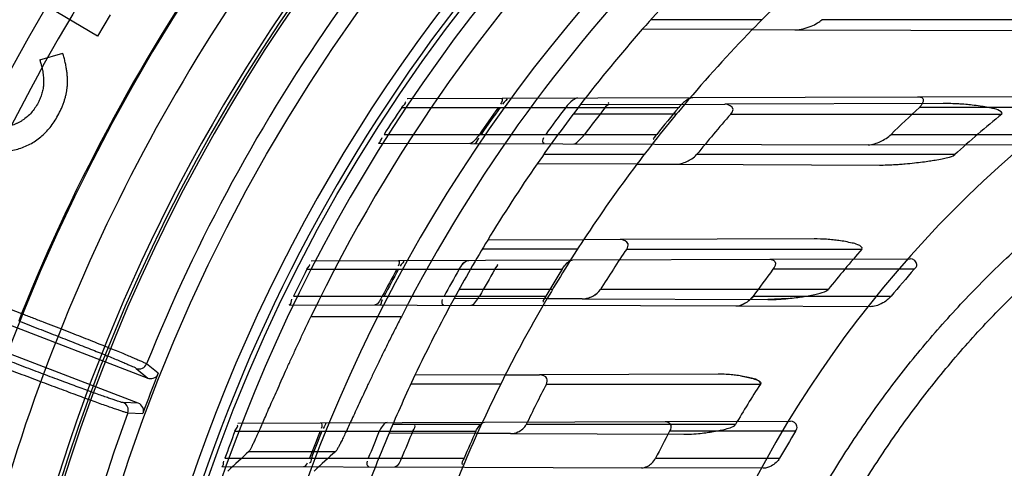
# Model space of a CAD drawing. Header units: millimetres. Extents: x 0 to 297, y 0 to 210.
# Tile 32 of 256: x 144.408 to 144.663, y 91.211 to 91.328. Entities that reach past the tile are written whole.
import ezdxf

# ---------------------------------------------------------------- set-up
doc = ezdxf.new("R2010")
doc.units = ezdxf.units.MM
doc.header["$LTSCALE"] = 16.335
doc.layers.get('0').update_dxf_attribs({"linetype": 'CONTINUOUS'})
for name, color, linetype in [('01_GLOBAL', 7, 'CONTINUOUS'), ('INTFCLR_144815', 7, 'CONTINUOUS'), ('INTFCLR_72935', 7, 'CONTINUOUS')]:
    doc.layers.add(name, color=color, linetype=linetype)

msp = doc.modelspace()

# ---------------------------------------------------------------- linework, layer by layer
at = {"color": 7, "linetype": 'Continuous'}
msp.add_circle((145.8748034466, 92.1344639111), 2.66, dxfattribs=at)
at = {"color": 9, "linetype": 'Continuous'}
msp.add_arc((145.8748034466, 92.1344639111), 2.6259090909, 182.9674534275, 267.0325465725, dxfattribs=at)
at = {"layer": '01_GLOBAL', "color": 7, "linetype": 'Continuous'}
msp.add_circle((145.8748034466, 92.1344639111), 2.695, dxfattribs=at)
at = {"layer": 'INTFCLR_144815', "color": 6, "linetype": 'Continuous'}
for p, q in [((144.4282304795, 91.3232432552), (144.4050371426, 91.33707377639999)), ((144.4315228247, 91.3287594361), (144.4282304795, 91.3232432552)), ((144.413313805, 91.31709497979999), (144.4192707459, 91.31882462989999)), ((144.3519106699, 91.26890385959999), (144.4413618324, 91.2345667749)), ((144.4388532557, 91.2280317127), (144.3493926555, 91.2623724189)), ((144.443723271, 91.2351756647), (144.4440008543, 91.2358018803)), ((144.4402007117, 91.2259991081), (144.4399879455, 91.2253480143))]:
    msp.add_line(p, q, dxfattribs=at)
at = {"layer": 'INTFCLR_144815', "color": 9, "linetype": 'Continuous'}
for p, q in [((144.3875159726, 91.2594099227), (144.4085945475, 91.2513186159)), ((144.4085945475, 91.2513186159), (144.4078420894, 91.2493583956)), ((144.507040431, 91.25048196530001), (144.4835950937, 91.25048196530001)), ((144.4383155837, 91.23707778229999), (144.4413618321, 91.2345667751)), ((144.4440008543, 91.2358018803), (144.4410142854, 91.2382569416)), ((144.4388532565, 91.22803171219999), (144.434909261, 91.2282040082)), ((144.4361257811, 91.225521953), (144.4399879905, 91.22534801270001)), ((144.4675250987, 91.2155299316), (144.490015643, 91.2155299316))]:
    msp.add_line(p, q, dxfattribs=at)
at = {"layer": 'INTFCLR_144815', "color": 6, "linetype": 'Continuous'}
for radius in [0.4466793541, 0.4256665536]:
    msp.add_circle((144.8596077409, 91.07026820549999), radius, dxfattribs=at)
for centre, radius, start, end in [((144.8596077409, 91.07026820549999), 0.6157754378, 313.9937911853, 154.5150993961), ((144.8596077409, 91.07026820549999), 0.5947754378, 312.9543589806, 154.5144414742), ((144.8596077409, 91.07026820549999), 0.5903864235, 71.6563998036, 156.0440844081), ((144.8596077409, 91.07026820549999), 0.5808960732, 70.9981667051, 162.0018332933), ((144.8596077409, 91.07026820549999), 0.5751005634, 108.7136429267, 257.7559644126), ((144.8596077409, 91.07026820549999), 0.4627266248, 45.0000000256, 314.9999999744), ((144.8596077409, 91.07026820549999), 0.4618985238, 44.999999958, 315.000000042), ((144.8596077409, 91.07026820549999), 0.461229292, 44.99999997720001, 315.0000000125), ((144.8596077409, 91.07026820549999), 0.4169682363, 115.6072723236, 154.3927276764), ((144.8596077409, 91.07026820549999), 0.3959554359, 117.0737153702, 152.9262846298), ((144.8596077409, 91.07026820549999), 0.427, 126.3221328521, 169.3673701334), ((144.8599207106, 91.0696204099), 0.54782, 144.5520789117, 158.3604875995), ((144.4390649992, 91.2390401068), 0.002100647, 249.0980467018, 338.1112070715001), ((144.8596077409, 91.07026820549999), 0.4473594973, 158.2829108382, 159.7170891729), ((144.4341531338, 91.2262442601), 0.002100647, 339.8892237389, 68.90195353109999)]:
    msp.add_arc(centre, radius, start, end, dxfattribs=at)
at = {"layer": 'INTFCLR_144815', "color": 9, "linetype": 'Continuous'}
for centre, radius, start, end in [((144.8596077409, 91.07026820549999), 0.6114469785, 71.617857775, 156.0236179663), ((144.8596077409, 91.07026820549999), 0.6044472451, 71.6178577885, 156.0236179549), ((144.8596077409, 91.07026820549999), 0.5785048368, 70.768222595, 162.2317774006), ((144.8596077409, 91.07026820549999), 0.5712784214, 125.9035433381, 247.5002459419), ((144.8596076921, 91.0702682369), 0.5153551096, 125.9035433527, 247.5002459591), ((144.859607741, 91.07026820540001), 0.5715914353, 137.7076787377, 162.2317774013), ((144.8596077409, 91.07026820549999), 0.4856448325, 128.484146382, 209.9999999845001), ((144.8596077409, 91.07026820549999), 0.4297215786, 128.4841463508, 246.0405071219), ((144.8596077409, 91.07026820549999), 0.4750435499, 138.4596802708, 165.5403197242), ((144.8599207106, 91.06962041), 0.544055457, 144.6884762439, 158.2234804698), ((144.8599207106, 91.0696204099), 0.5091034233, 144.7941622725, 158.1121101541), ((144.8596077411, 91.07026820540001), 0.4859960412, 144.8720266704, 158.1279733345), ((144.8596077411, 91.07026820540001), 0.4510440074, 144.86643825, 158.1335617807), ((144.859607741, 91.07026820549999), 0.485996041, 159.8720266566, 203.1279733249), ((144.8596077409, 91.07026820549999), 0.4510440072, 159.8664381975, 203.1335617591)]:
    msp.add_arc(centre, radius, start, end, dxfattribs=at)
at = {"layer": 'INTFCLR_144815', "color": 6, "linetype": 'Continuous'}
for centre, major_axis, ratio, start_param, end_param in [((144.8596077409, 90.45318146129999), (0, 0.9261006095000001), 0.7456587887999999, 0.6038052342, 0.6133947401), ((144.8596077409, 90.4783635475), (0, 0.8883082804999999), 0.7456587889, 0.5919499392, 0.6021168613)]:
    msp.add_ellipse(centre, major_axis=major_axis, ratio=ratio, start_param=start_param, end_param=end_param, dxfattribs=at)
for points, knots in [([(144.4182289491, 91.30307079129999), (144.4183853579, 91.3033788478), (144.4186938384, 91.3039864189), (144.4191026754, 91.3049110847), (144.4194528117, 91.30583149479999), (144.4197657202, 91.3067426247), (144.4200181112, 91.3076504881), (144.4202203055, 91.3085530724), (144.420365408, 91.30944991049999), (144.4204693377, 91.31034766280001), (144.4205173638, 91.3112666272), (144.4205003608, 91.31222099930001), (144.4204326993, 91.3132194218), (144.4203117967, 91.31425781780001), (144.4201369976, 91.3153409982), (144.4199010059, 91.31646515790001), (144.419615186, 91.3176350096), (144.4193871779, 91.31842249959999), (144.419270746, 91.31882462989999)], [0, 0, 0, 0, 0.0637019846, 0.1256376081, 0.1863199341, 0.2452540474, 0.3032195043, 0.3599880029, 0.4157305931, 0.4706724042, 0.5265734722, 0.5852798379, 0.6465810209, 0.7110429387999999, 0.7779886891, 0.8488342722, 0.9228075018, 1, 1, 1, 1]), ([(144.4133138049, 91.31709498), (144.4134016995, 91.3167947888), (144.4135730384, 91.31620960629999), (144.4138057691, 91.31534786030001), (144.4139812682, 91.3145171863), (144.4141347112, 91.31372594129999), (144.4142296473, 91.31296927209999), (144.4143042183, 91.3122525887), (144.4143194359, 91.31156995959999), (144.4143079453, 91.3107094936), (144.4141725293, 91.3096578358), (144.4138966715, 91.308411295), (144.4134644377, 91.3071712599), (144.4130771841, 91.3063750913), (144.4128797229, 91.30596912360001)], [0, 0, 0, 0, 0.08180034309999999, 0.1594588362, 0.2333335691, 0.3037802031, 0.3701372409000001, 0.4326959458, 0.4920982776, 0.5485763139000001, 0.6576061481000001, 0.7686073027, 0.8820124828, 1, 1, 1, 1]), ([(144.4128797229, 91.30596912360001), (144.4126193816, 91.3055099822), (144.4121068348, 91.3046060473), (144.4111534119, 91.3033911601), (144.410076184, 91.3023226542), (144.4090710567, 91.30156675), (144.4082218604, 91.30104337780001), (144.4075681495, 91.3006997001), (144.406901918, 91.30040458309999), (144.4062194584, 91.3001665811), (144.4055264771, 91.2999693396), (144.4048208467, 91.29982497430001), (144.4041007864, 91.2997213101), (144.4031235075, 91.29966147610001), (144.4018831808, 91.2997126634), (144.4003965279, 91.2999763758), (144.3993057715, 91.30032255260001), (144.3987143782, 91.3005680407), (144.3985981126, 91.3006180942)], [0, 0, 0, 0, 0.0938605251, 0.1847879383, 0.2739026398, 0.3633094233, 0.4079653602, 0.4513963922, 0.4946934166, 0.5375602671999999, 0.5799666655, 0.6228701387, 0.6656893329, 0.7093709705, 0.7970267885, 0.8859633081, 0.9774572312, 1, 1, 1, 1]), ([(144.3958092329, 91.2949499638), (144.3959491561, 91.29488619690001), (144.3966386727, 91.2945799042), (144.3978966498, 91.29411229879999), (144.3995950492, 91.29366519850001), (144.4012898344, 91.2933837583), (144.4029778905, 91.29329249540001), (144.4046635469, 91.29337096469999), (144.4063415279, 91.29363512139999), (144.4080017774, 91.29406829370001), (144.4096083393, 91.29466548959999), (144.4111366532, 91.295416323), (144.4125646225, 91.2963243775), (144.4139001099, 91.2973763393), (144.415134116, 91.2985814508), (144.4162733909, 91.29993254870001), (144.4173213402, 91.3014321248), (144.4179224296, 91.3025173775), (144.4182289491, 91.30307079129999)], [0, 0, 0, 0, 0.0174242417, 0.08549509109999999, 0.1517474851, 0.2161399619, 0.2797947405, 0.3429196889, 0.4069838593, 0.4718884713, 0.5370073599, 0.6008482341, 0.6644500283, 0.728379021, 0.7931222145, 0.8595165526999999, 0.92836187, 1, 1, 1, 1]), ([(144.4085945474, 91.2513186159), (144.4095194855, 91.2509626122), (144.4113695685, 91.25024885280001), (144.4141342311, 91.2491778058), (144.4168702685, 91.24811347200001), (144.4195378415, 91.24707136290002), (144.4221078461, 91.2460623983), (144.4245634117, 91.2450934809), (144.4268998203, 91.2441667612), (144.4291050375, 91.2432870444), (144.4311557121, 91.242463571), (144.4330371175, 91.24170203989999), (144.4347390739, 91.24100709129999), (144.4362557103, 91.240380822), (144.4375747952, 91.239829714), (144.4386826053, 91.2393552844), (144.4395777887, 91.2389699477), (144.4403268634, 91.2386122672), (144.4408086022, 91.2384200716), (144.4410142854, 91.2382569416)], [0, 0, 0, 0, 0.085049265, 0.17016907, 0.2544288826, 0.3369797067, 0.4159327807, 0.4913591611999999, 0.5635131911, 0.6316257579, 0.6951004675, 0.7531483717, 0.8058019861, 0.8528569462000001, 0.8939622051, 0.9284633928, 0.9563192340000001, 0.9774719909, 1, 1, 1, 1]), ([(144.4675250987, 91.2155299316), (144.4677327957, 91.2157220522), (144.4679734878, 91.21621909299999), (144.4683785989, 91.2169696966), (144.4687953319, 91.217844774), (144.4692934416, 91.2189113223), (144.4698669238, 91.220178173), (144.4705162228, 91.2216338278), (144.471233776, 91.2232592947), (144.4720203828, 91.2250498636), (144.4728845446, 91.2270194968), (144.4738209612, 91.22914916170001), (144.4748316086, 91.23143573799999), (144.4759074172, 91.23385329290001), (144.4770559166, 91.2364130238), (144.4782694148, 91.2390902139), (144.4795425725, 91.24186704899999), (144.4808582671, 91.2447032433), (144.4822124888, 91.24758336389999), (144.4831285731, 91.24950857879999), (144.4835950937, 91.25048196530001)], [0, 0, 0, 0, 0.0220565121, 0.0416851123, 0.06700290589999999, 0.09741728, 0.13352119, 0.1753857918, 0.2216826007, 0.2720342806, 0.3278515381, 0.3893596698, 0.4533993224, 0.5227438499, 0.5956453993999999, 0.6721162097, 0.7518909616, 0.8337900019, 0.9158514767, 1, 1, 1, 1]), ([(144.507040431, 91.25048196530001), (144.5065118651, 91.2494478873), (144.5054664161, 91.2473872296), (144.5039336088, 91.2443208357), (144.5024508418, 91.2413114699), (144.5010334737, 91.2383956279), (144.4996852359, 91.2355869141), (144.4984175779, 91.2329166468), (144.497230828, 91.2303931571), (144.4961314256, 91.22803871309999), (144.4951196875, 91.2258618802), (144.4941977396, 91.22387543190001), (144.4933665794, 91.222089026), (144.4926245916, 91.2205066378), (144.4919740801, 91.2191365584), (144.4914107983, 91.2179834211), (144.4909442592, 91.21704517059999), (144.4904989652, 91.21625278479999), (144.490237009, 91.215729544), (144.490015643, 91.2155299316)], [0, 0, 0, 0, 0.0895851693, 0.1782446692, 0.2644460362, 0.3483747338, 0.4283368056, 0.5047777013, 0.5763909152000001, 0.6434496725, 0.7052237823, 0.7615617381, 0.8123844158, 0.8572091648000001, 0.8963887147, 0.9293516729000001, 0.9562827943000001, 0.9770066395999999, 1, 1, 1, 1]), ([(144.4361257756, 91.2255219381), (144.4358516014, 91.2255389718), (144.435337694, 91.22573082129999), (144.4344956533, 91.2259805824), (144.4335226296, 91.2263118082), (144.4323367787, 91.22671726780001), (144.4309479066, 91.2272055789), (144.4293626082, 91.2277700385), (144.4275908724, 91.22840858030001), (144.4256517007, 91.2291140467), (144.4235618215, 91.2298806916), (144.4213342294, 91.230703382), (144.4189784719, 91.2315785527), (144.4165132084, 91.2324993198), (144.4139651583, 91.2334559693), (144.4113552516, 91.23444062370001), (144.4087025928, 91.23544558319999), (144.4060093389, 91.2364700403), (144.4042037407, 91.2371597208), (144.4032932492, 91.2375082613)], [0, 0, 0, 0, 0.023573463, 0.046176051, 0.07570244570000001, 0.1116427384, 0.1537714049, 0.2020217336, 0.2560558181, 0.3153827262, 0.37910088, 0.4470834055, 0.5191622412, 0.5947582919, 0.6729127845, 0.7527245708, 0.8341351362, 0.9163375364, 1, 1, 1, 1]), ([(144.4413618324, 91.2345667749), (144.4416645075, 91.23445058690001), (144.4425373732, 91.23432379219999), (144.4433844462, 91.23477226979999), (144.4437232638, 91.2351756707)], [0, 0, 0, 0, 0.380965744, 1, 1, 1, 1]), ([(144.4402007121, 91.2259991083), (144.4402118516, 91.2263224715), (144.4400466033, 91.22718900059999), (144.4393456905, 91.2278426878), (144.4388532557, 91.2280317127)], [0, 0, 0, 0, 0.3801954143, 1, 1, 1, 1])]:
    msp.add_open_spline(points, degree=3, knots=knots, dxfattribs=at)
at = {"layer": 'INTFCLR_144815', "color": 9, "linetype": 'Continuous'}
for points, knots in [([(144.4078420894, 91.2493583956), (144.4087044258, 91.24902737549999), (144.4104229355, 91.2483662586), (144.4129847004, 91.24737638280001), (144.4155094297, 91.24639641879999), (144.4179782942, 91.2454337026), (144.4203728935, 91.2444953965), (144.4226761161, 91.24358820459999), (144.4248720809, 91.2427184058), (144.4269456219, 91.2418919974), (144.428881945, 91.2411149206), (144.4306670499, 91.2403927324), (144.4322881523, 91.2397308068), (144.4337337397, 91.2391334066), (144.4349945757, 91.23860582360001), (144.4360592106, 91.2381487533), (144.4369269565, 91.237774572), (144.4376521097, 91.23742529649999), (144.4381205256, 91.23723859), (144.4383155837, 91.23707778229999)], [0, 0, 0, 0, 0.0843226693, 0.1680898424, 0.2507128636, 0.3315559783, 0.4099994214, 0.48549681, 0.55753727, 0.6256198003, 0.6892684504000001, 0.7480054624, 0.8014118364, 0.8491164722, 0.8908026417, 0.9261630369, 0.9549373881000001, 0.9769222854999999, 1, 1, 1, 1]), ([(144.434909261, 91.2282040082), (144.4346561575, 91.2282150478), (144.4341821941, 91.2283901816), (144.4334083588, 91.2286162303), (144.4325123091, 91.2289191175), (144.4314147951, 91.22929203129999), (144.4301243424, 91.229743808), (144.42864972, 91.23026737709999), (144.4270013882, 91.2308604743), (144.4251909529, 91.2315184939), (144.4232316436, 91.2322368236), (144.4211375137, 91.233010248), (144.4189232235, 91.23383339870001), (144.4166038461, 91.23470066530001), (144.4141958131, 91.23560592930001), (144.4117172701, 91.2365423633), (144.4091872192, 91.2375027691), (144.4066241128, 91.2384801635), (144.4049069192, 91.2391378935), (144.4040457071, 91.2394684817)], [0, 0, 0, 0, 0.0231275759, 0.0451535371, 0.0739556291, 0.1093267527, 0.1510233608, 0.198750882, 0.2521830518, 0.3109402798, 0.3746024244, 0.4426883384, 0.5147332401, 0.5902585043, 0.6687402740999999, 0.7495811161, 0.8321331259, 0.9157872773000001, 1, 1, 1, 1])]:
    msp.add_open_spline(points, degree=3, knots=knots, dxfattribs=at)
at = {"layer": 'INTFCLR_72935', "color": 9, "linetype": 'Continuous'}
for p, q in [((144.6005507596, 91.3275182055), (144.5717099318, 91.3275182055)), ((144.6976929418, 91.3275182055), (144.616072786, 91.3275182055)), ((144.5980073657, 91.3249313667), (144.5695065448, 91.32503085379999)), ((144.6090843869, 91.32489270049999), (144.6705863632, 91.3246780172)), ((144.5086098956, 91.3070429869), (144.582616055, 91.30730131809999)), ((144.6475024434, 91.3057778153), (144.5908627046, 91.30558010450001)), ((144.6408286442, 91.3075045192), (144.685113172, 91.307659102)), ((144.5071230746, 91.3047682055), (144.5789454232, 91.3047682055)), ((144.5783329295, 91.3030182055), (144.551565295, 91.3030182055)), ((144.5804420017, 91.3055437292), (144.5534174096, 91.3054493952)), ((144.5924326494, 91.3030182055), (144.6626956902, 91.3030182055)), ((144.6857743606, 91.3047682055), (144.6413268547, 91.3047682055)), ((144.5011058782, 91.29551961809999), (144.5727567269, 91.2952695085)), ((144.502564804, 91.29776820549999), (144.5732536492, 91.29776820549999)), ((144.6340092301, 91.29776820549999), (144.6766605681, 91.29776820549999)), ((144.669007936, 91.29493352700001), (144.6280766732, 91.2950764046)), ((144.5699648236, 91.29251820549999), (144.5439059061, 91.29251820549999)), ((144.6504827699, 91.29251820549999), (144.5835905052, 91.29251820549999)), ((144.5680768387, 91.29003584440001), (144.5422353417, 91.2901260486)), ((144.5779821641, 91.2900012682), (144.6310204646, 91.2898161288)), ((144.5542974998, 91.27045246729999), (144.5294203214, 91.2703656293)), ((144.6140550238, 91.27066106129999), (144.5637892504, 91.2704855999)), ((144.5527152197, 91.2680182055), (144.5280091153, 91.2680182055)), ((144.565451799, 91.2680182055), (144.6264432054, 91.2680182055)), ((144.4836309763, 91.26495579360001), (144.5515274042, 91.26519279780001)), ((144.602546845, 91.26537089), (144.638953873, 91.265497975)), ((144.4825392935, 91.2627682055), (144.5486899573, 91.2627682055)), ((144.6399703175, 91.2627682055), (144.6033776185, 91.2627682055)), ((144.5461982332, 91.25751820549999), (144.5219686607, 91.25751820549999)), ((144.6176807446, 91.25751820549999), (144.5586262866, 91.25751820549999)), ((144.4790466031, 91.25576820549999), (144.5444713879, 91.25576820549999)), ((144.544776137, 91.2551171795), (144.5206940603, 91.25520124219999)), ((144.5539310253, 91.2550852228), (144.6020070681, 91.2549174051)), ((144.5982463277, 91.25576820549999), (144.6340015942, 91.25576820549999)), ((144.4779651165, 91.2536003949), (144.5443565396, 91.2533686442)), ((144.628556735, 91.25307472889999), (144.5937455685, 91.2531962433)), ((144.5339919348, 91.2353815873), (144.5105701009, 91.2352998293)), ((144.5891870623, 91.23557425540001), (144.5428698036, 91.235412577)), ((144.5328042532, 91.23301820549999), (144.5095004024, 91.23301820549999)), ((144.5446395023, 91.23301820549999), (144.6001102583, 91.23301820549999)), ((144.4646792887, 91.22288963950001), (144.5286279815, 91.2231128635)), ((144.5277824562, 91.2225182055), (144.5048082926, 91.2225182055)), ((144.5936549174, 91.2225182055), (144.5394085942, 91.2225182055)), ((144.5754706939, 91.223276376), (144.6079002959, 91.2233895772)), ((144.4638963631, 91.2207682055), (144.5263665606, 91.2207682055)), ((144.5267196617, 91.22018020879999), (144.5038477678, 91.22026004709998)), ((144.5353685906, 91.2201500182), (144.5802588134, 91.2199933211)), ((144.6091959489, 91.2207682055), (144.5765677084, 91.2207682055)), ((144.4613043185, 91.21376820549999), (144.5232982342, 91.21376820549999)), ((144.572943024, 91.21376820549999), (144.605104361, 91.21376820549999)), ((144.4605215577, 91.2116612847), (144.5234839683, 91.2114415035)), ((144.6008625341, 91.2111714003), (144.5693309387, 91.2112814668))]:
    msp.add_line(p, q, dxfattribs=at)
at = {"layer": 'INTFCLR_72935', "color": 6, "linetype": 'Continuous'}
for p, q in [((144.5980073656, 91.3249313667), (144.6090843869, 91.32489270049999)), ((144.5085794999, 91.3070428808), (144.5086098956, 91.3070429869)), ((144.5804420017, 91.3055437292), (144.5908627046, 91.30558010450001)), ((144.582616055, 91.30730131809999), (144.6408286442, 91.3075045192)), ((144.5727567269, 91.2952695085), (144.6280766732, 91.2950764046)), ((144.5680768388, 91.29003584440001), (144.5779821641, 91.2900012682)), ((144.5637892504, 91.2704855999), (144.5542974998, 91.27045246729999)), ((144.5515274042, 91.26519279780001), (144.602546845, 91.26537089)), ((144.5539310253, 91.2550852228), (144.5447761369, 91.2551171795)), ((144.5937455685, 91.2531962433), (144.5443565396, 91.2533686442)), ((144.5339919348, 91.2353815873), (144.5428698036, 91.235412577)), ((144.5286279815, 91.2231128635), (144.5754706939, 91.223276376)), ((144.5353685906, 91.2201500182), (144.5267196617, 91.22018020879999)), ((144.5234839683, 91.2114415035), (144.5693309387, 91.2112814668))]:
    msp.add_line(p, q, dxfattribs=at)
at = {"layer": 'INTFCLR_72935', "color": 7, "linetype": 'Continuous'}
for p, q in [((144.5219968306, 91.2627682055), (144.5226048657, 91.2636731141)), ((144.5982463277, 91.25576820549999), (144.5971508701, 91.2546229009)), ((144.6072794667, 91.25519610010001), (144.6020070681, 91.2549174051)), ((144.5960654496, 91.253891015), (144.5946699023, 91.2533233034))]:
    msp.add_line(p, q, dxfattribs=at)
msp.add_lwpolyline([(144.5539310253, 91.2550852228), (144.5540539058, 91.2550867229), (144.5541800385, 91.2550921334), (144.5543094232, 91.2551015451), (144.5544419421, 91.2551150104), (144.5545777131, 91.2551326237), (144.5547170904, 91.2551546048), (144.5548601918, 91.2551811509), (144.5550068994, 91.255212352), (144.5551572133, 91.2552483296)], dxfattribs=at)
at = {"layer": 'INTFCLR_72935', "color": 6, "linetype": 'Continuous'}
for centre, radius, start, end in [((144.8596077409, 91.07026820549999), 0.4224162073, 90, 270.0000000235), ((144.8596077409, 91.07026820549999), 0.4014439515, 90, 270.0000000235), ((144.8596077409, 91.07026820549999), 0.3860864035, 135.5673519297, 138.7108679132), ((144.8596077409, 91.07026820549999), 0.3650864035, 132.8288179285, 135.7698571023), ((144.8595748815, 91.07027397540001), 0.4233318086, 146.3632709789, 147.4938671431), ((144.859141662, 91.0702750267), 0.4023445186, 144.3510878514, 145.568617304), ((144.8595739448, 91.0702748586), 0.4023265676, 144.3492248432, 145.5668357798), ((144.8596077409, 91.07026820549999), 0.3860864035, 142.4725577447, 145.2879487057), ((144.8601840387, 91.07027562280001), 0.3891322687, 142.9433906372, 144.224199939), ((144.8591406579, 91.07027616), 0.3801814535, 141.9179137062, 143.2462138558), ((144.8596077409, 91.07026820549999), 0.3650864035, 139.8764540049, 142.9895536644), ((144.8601828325, 91.07027707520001), 0.3661701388, 140.179208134, 141.5909425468), ((144.8581263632, 91.07030211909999), 0.3531995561, 138.7854969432, 141.0124388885), ((144.8586276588, 91.07028256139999), 0.3196922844, 132.8216603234, 134.636638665), ((144.8501721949, 91.07260524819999), 0.2970481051, 129.1336756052, 132.2406565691), ((144.8596077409, 91.07026820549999), 0.3860864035, 148.7836486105, 151.3802865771), ((144.8596077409, 91.07026820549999), 0.3650864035, 146.7481499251, 149.581270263), ((144.8581362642, 91.07029056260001), 0.3532144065, 145.9583812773, 147.9899526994), ((144.8513832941, 91.0713950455), 0.298761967, 138.8428562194, 141.4658165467), ((144.8595758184, 91.0702723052), 0.4233334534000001, 152.9534276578, 154.0122375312), ((144.859142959, 91.0702728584), 0.4023467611, 151.4169919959, 152.5461806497), ((144.8595751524, 91.0702727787), 0.4023286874, 151.4155767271, 152.5448306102), ((144.8601853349, 91.07027325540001), 0.3891346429, 150.3517171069, 151.5308322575), ((144.8591421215, 91.0702735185), 0.3801841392, 149.5810094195, 150.7968608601), ((144.8601843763, 91.07027406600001), 0.3661731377, 148.2851874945, 149.5640429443), ((144.8586301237, 91.0702767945), 0.3196979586, 142.9792673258, 144.5348049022), ((144.8586280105, 91.07027962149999), 0.2913126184, 138.6419146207, 140.4513055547), ((144.8596077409, 91.07026820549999), 0.3860864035, 154.6943264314, 157.139241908), ((144.8596077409, 91.07026820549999), 0.3650864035, 153.1113287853, 155.7561731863), ((144.8581445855, 91.0702827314), 0.3532255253, 152.566895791, 154.4698103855), ((144.8521954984, 91.0708033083), 0.2997676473, 147.2390332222, 149.5950478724), ((144.8595767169, 91.0702709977), 0.4233347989, 159.1756644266, 160.1859514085), ((144.859143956, 91.07027133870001), 0.402348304, 158.0346236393, 159.1054969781), ((144.8595761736, 91.07027127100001), 0.4023302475, 158.0335761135, 159.1045049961), ((144.8601865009, 91.07027153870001), 0.389136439, 157.2478700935, 158.3610402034), ((144.8591431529, 91.0702717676), 0.3801858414, 156.6810239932, 157.8249472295), ((144.8601856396, 91.07027203), 0.366175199, 155.7326455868, 156.9285663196), ((144.8586318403, 91.07027354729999), 0.3197011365, 151.9179532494, 153.3307160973), ((144.8586302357, 91.07027494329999), 0.2913171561, 148.8958099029, 150.4905468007)]:
    msp.add_arc(centre, radius, start, end, dxfattribs=at)
at = {"layer": 'INTFCLR_72935', "color": 9, "linetype": 'Continuous'}
for radius, start, end in [(0.2950857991, 90.00000000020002, 157.5066823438), (0.3860864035, 138.7108679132, 142.4725577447), (0.3650864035, 135.7698571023, 139.8764540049), (0.3860864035, 145.2879487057, 148.7836486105), (0.3650864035, 142.9895536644, 146.7481499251), (0.3860864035, 151.3802865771, 154.6943264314), (0.3650864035, 149.581270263, 153.1113287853), (0.3860864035, 157.139241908, 160.3263098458), (0.3650864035, 155.7561731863, 159.1304001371)]:
    msp.add_arc((144.8596077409, 91.07026820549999), radius, start, end, dxfattribs=at)
at = {"layer": 'INTFCLR_72935', "color": 7, "linetype": 'Continuous'}
msp.add_arc((144.6476505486, 91.24233173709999), 0.063446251, 86.503523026, 90.133748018, dxfattribs=at)
at = {"layer": 'INTFCLR_72935', "color": 6, "linetype": 'Continuous'}
for points, knots in [([(144.5930666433, 91.1539953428), (144.5938884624, 91.15650250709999), (144.5956060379, 91.16149291), (144.5984016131, 91.1688991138), (144.6014140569, 91.1762197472), (144.6046407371, 91.1834483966), (144.6080788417, 91.19057876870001), (144.6117254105, 91.1976047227), (144.6155772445, 91.20452009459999), (144.6196310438, 91.2113189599), (144.6238832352, 91.21799532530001), (144.6283301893, 91.2245434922), (144.6329679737, 91.2309576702), (144.637792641, 91.2372324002), (144.642799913, 91.2433621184), (144.6479855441, 91.2493416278), (144.6533449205, 91.2551656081), (144.6588735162, 91.260829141), (144.664566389, 91.2663271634), (144.6704187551, 91.2716550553), (144.67642536, 91.276808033), (144.6825811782, 91.28178178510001), (144.6888806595, 91.2865718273), (144.6953185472, 91.2911741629), (144.7018890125, 91.2955846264), (144.7085865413, 91.2997995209), (144.7154050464, 91.30381502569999), (144.7223388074, 91.30762778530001), (144.729381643, 91.3112344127), (144.7365275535, 91.31463184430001), (144.7437702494, 91.3178171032), (144.7511035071, 91.32078746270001), (144.7585209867, 91.32354035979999), (144.7660162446, 91.326073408), (144.773582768, 91.3283844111), (144.7812139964, 91.3304713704), (144.7889033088, 91.33233247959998), (144.796644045, 91.33396613), (144.8044294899, 91.33537090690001), (144.8122528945, 91.33654559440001), (144.820107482, 91.33748917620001), (144.8279864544, 91.338200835), (144.8358829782, 91.3386799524), (144.8437902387, 91.3389261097), (144.85170128, 91.3389390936), (144.856973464, 91.33879228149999), (144.8596077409, 91.33868004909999)], [0, 0, 0, 0, 0.0227356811, 0.0454710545, 0.0682062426, 0.09094098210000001, 0.1136756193, 0.1364096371, 0.1591436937, 0.1818769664, 0.2046103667, 0.2273428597, 0.2500755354, 0.2728072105, 0.2955391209, 0.3182699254, 0.3410011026, 0.3637310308, 0.3864614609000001, 0.4091905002, 0.4319201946, 0.4546483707, 0.4773773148, 0.5001046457, 0.5228327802, 0.5455591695, 0.5682859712, 0.5910108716, 0.6137361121, 0.6364602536, 0.6591836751, 0.681906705, 0.7046293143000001, 0.7273515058, 0.750073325, 0.77279473, 0.7955158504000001, 0.8182366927, 0.8409573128, 0.8636777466, 0.886398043, 0.9091183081, 0.9318386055, 0.9545589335, 0.9772794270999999, 1, 1, 1, 1]), ([(144.8596077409, 90.8094559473), (144.854407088, 90.80924255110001), (144.8439902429, 90.80912786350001), (144.828386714, 90.8098896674), (144.8128285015, 90.8115885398), (144.7973228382, 90.81423088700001), (144.781960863, 90.81781675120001), (144.7670751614, 90.8222569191), (144.7525170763, 90.8275512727), (144.7382922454, 90.83369501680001), (144.724230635, 90.84080335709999), (144.710626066, 90.8487463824), (144.6975336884, 90.857490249), (144.6849968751, 90.86700292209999), (144.673061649, 90.8772490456), (144.6617667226, 90.8881937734), (144.6511557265, 90.89979284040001), (144.6412646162, 90.9120064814), (144.6321346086, 90.92478038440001), (144.6237919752, 90.9380731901), (144.616263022, 90.9518421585), (144.6095763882, 90.96603451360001), (144.6037584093, 90.9805900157), (144.5988258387, 90.99546107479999), (144.5947929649, 91.01060185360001), (144.5916739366, 91.0259603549), (144.5894810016, 91.0414781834), (144.5882225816, 91.05709262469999), (144.5879021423, 91.0727383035), (144.5885180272, 91.0883599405), (144.5900653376, 91.1039060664), (144.5925382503, 91.11933028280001), (144.5959280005, 91.1345791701), (144.6002229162, 91.1495991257), (144.60540645, 91.16433218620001), (144.6114576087, 91.1787205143), (144.6183513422, 91.19271053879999), (144.6260640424, 91.2062590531), (144.6345645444, 91.21931334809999), (144.6438211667, 91.2318281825), (144.653798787, 91.2437608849), (144.664470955, 91.2550806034), (144.6757913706, 91.2657374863), (144.6877258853, 91.2757018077), (144.7002256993, 91.28493397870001), (144.7132490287, 91.29340276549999), (144.7267436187, 91.30107676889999), (144.7406478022, 91.3079244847), (144.7546275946, 91.3138061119), (144.7682413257, 91.3186334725), (144.7808833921, 91.3223696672), (144.7923287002, 91.3251629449), (144.8025232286, 91.327200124), (144.812205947, 91.32876083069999), (144.8222144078, 91.329999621), (144.8333420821, 91.3309229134), (144.8459498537, 91.33139737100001), (144.8548566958, 91.3312754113), (144.8596077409, 91.3310804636)], [0, 0, 0, 0, 0.0185657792, 0.0371317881, 0.0556907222, 0.0743562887, 0.09320238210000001, 0.1119235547, 0.1297297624, 0.1484268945, 0.1671582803, 0.1858963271, 0.2045840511, 0.2232805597, 0.2419956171, 0.2606571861, 0.279345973, 0.2980347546, 0.3166822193, 0.3353169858, 0.3539795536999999, 0.37262367, 0.3912431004, 0.4098577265, 0.4284753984, 0.447098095, 0.4657246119, 0.4843422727, 0.5029402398, 0.5215093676, 0.5400730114, 0.5586323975, 0.5771953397, 0.5957586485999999, 0.6143210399, 0.632871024, 0.6514010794, 0.6699183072, 0.6884459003, 0.706933, 0.7254083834, 0.7438943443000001, 0.7623915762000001, 0.7808313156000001, 0.7993174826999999, 0.8177867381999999, 0.836209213, 0.8546573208, 0.8730372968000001, 0.8902751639, 0.9061519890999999, 0.920037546, 0.9322836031, 0.9432240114, 0.9550134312, 0.9682465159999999, 0.9830392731, 1, 1, 1, 1]), ([(144.6090843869, 91.32489270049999), (144.6097871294, 91.32489024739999), (144.6112334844, 91.32511155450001), (144.6131901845, 91.3257446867), (144.6148332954, 91.32655726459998), (144.6157232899, 91.3271893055), (144.616072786, 91.3275182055)], [0, 0, 0, 0, 0.2777089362, 0.57219334, 0.8103471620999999, 1, 1, 1, 1]), ([(144.5528240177, 91.3071973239), (144.5523473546, 91.30719566), (144.5511148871, 91.3064012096), (144.5501700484, 91.30546920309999), (144.5496407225, 91.3047682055)], [0, 0, 0, 0, 0.3517663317, 1, 1, 1, 1]), ([(144.582616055, 91.30730131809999), (144.5820425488, 91.3072993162), (144.5810779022, 91.30672074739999), (144.57990341, 91.3058119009), (144.5792471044, 91.3051300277), (144.5789454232, 91.3047682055)], [0, 0, 0, 0, 0.3798405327, 0.6879921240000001, 1, 1, 1, 1]), ([(144.5924326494, 91.3030182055), (144.5927340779, 91.3033623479), (144.5936578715, 91.30472079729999), (144.5917091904, 91.3055830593), (144.5908627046, 91.30558010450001)], [0, 0, 0, 0, 0.350838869, 1, 1, 1, 1]), ([(144.6408286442, 91.3075045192), (144.6413079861, 91.3075061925), (144.6430652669, 91.30725245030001), (144.6419356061, 91.3053323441), (144.6413268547, 91.3047682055)], [0, 0, 0, 0, 0.3661068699, 1, 1, 1, 1]), ([(144.5272863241, 91.29776820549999), (144.5269728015, 91.29731085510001), (144.5262568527, 91.29650404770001), (144.5253892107, 91.29543485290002), (144.5247956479, 91.2954369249)], [0, 0, 0, 0, 0.4829841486, 1, 1, 1, 1]), ([(144.5517134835, 91.2953429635), (144.5523194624, 91.2953408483), (144.5533238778, 91.2963979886), (144.5541471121, 91.2972503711), (144.5545338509, 91.29776820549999)], [0, 0, 0, 0, 0.4838977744, 1, 1, 1, 1]), ([(144.6280766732, 91.2950764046), (144.6286253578, 91.2950744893), (144.6297170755, 91.2952855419), (144.6312546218, 91.2958735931), (144.6327132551, 91.2966823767), (144.633605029, 91.29736909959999), (144.6340092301, 91.29776820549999)], [0, 0, 0, 0, 0.2480974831, 0.494923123, 0.7431543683, 1, 1, 1, 1]), ([(144.5779821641, 91.2900012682), (144.5785210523, 91.2899993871), (144.5795732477, 91.2901668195), (144.581028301, 91.29067422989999), (144.5824069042, 91.2914093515), (144.5832362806, 91.2920805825), (144.5835905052, 91.29251820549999)], [0, 0, 0, 0, 0.2567819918, 0.5014538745, 0.7317219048, 1, 1, 1, 1]), ([(144.565451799, 91.2680182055), (144.5657104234, 91.26840103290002), (144.5662656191, 91.2698167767), (144.5645604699, 91.27048829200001), (144.5637892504, 91.2704855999)], [0, 0, 0, 0, 0.3746274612, 1, 1, 1, 1]), ([(144.5486899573, 91.2627682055), (144.5489548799, 91.2631969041), (144.5497145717, 91.2641451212), (144.5507687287, 91.26519014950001), (144.5515274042, 91.26519279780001)], [0, 0, 0, 0, 0.3991275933, 1, 1, 1, 1]), ([(144.602546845, 91.26537089), (144.6030234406, 91.2653725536), (144.6044958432, 91.2648982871), (144.6037981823, 91.26332589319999), (144.6033776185, 91.2627682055)], [0, 0, 0, 0, 0.4055849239, 1, 1, 1, 1]), ([(144.6399703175, 91.2627682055), (144.6402932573, 91.2631350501), (144.6413304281, 91.26427228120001), (144.639711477, 91.26550061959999), (144.638953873, 91.265497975)], [0, 0, 0, 0, 0.3921366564, 1, 1, 1, 1]), ([(144.5021073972, 91.25576820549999), (144.5018860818, 91.25534222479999), (144.5013552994, 91.2545774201), (144.5006661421, 91.2535211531), (144.5001390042, 91.2535229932)], [0, 0, 0, 0, 0.4766182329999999, 1, 1, 1, 1]), ([(144.5250825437, 91.2534359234), (144.5256148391, 91.25343406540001), (144.5264114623, 91.2544802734), (144.5270128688, 91.2552882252), (144.5272811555, 91.25576820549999)], [0, 0, 0, 0, 0.4918806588, 1, 1, 1, 1]), ([(144.6340015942, 91.25576820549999), (144.6337108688, 91.25541613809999), (144.6329206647, 91.2546838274), (144.6315908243, 91.25386265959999), (144.6300846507, 91.25326280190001), (144.6290791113, 91.2530729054), (144.628556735, 91.25307472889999)], [0, 0, 0, 0, 0.2201081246, 0.5149372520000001, 0.7481757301, 1, 1, 1, 1]), ([(144.5446395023, 91.23301820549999), (144.5448596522, 91.2334423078), (144.5451054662, 91.2348664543), (144.5435808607, 91.23541505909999), (144.5428698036, 91.235412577)], [0, 0, 0, 0, 0.4019160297, 1, 1, 1, 1]), ([(144.5033534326, 91.2230246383), (144.5027959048, 91.22302269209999), (144.5020020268, 91.222046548), (144.5015132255, 91.2212048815), (144.5013300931, 91.2207682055)], [0, 0, 0, 0, 0.540739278, 1, 1, 1, 1]), ([(144.5263665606, 91.2207682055), (144.5265703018, 91.22122012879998), (144.5271261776, 91.222117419), (144.528015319, 91.2231107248), (144.5286279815, 91.2231128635)], [0, 0, 0, 0, 0.4472482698, 1, 1, 1, 1]), ([(144.5353685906, 91.2201500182), (144.5360057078, 91.2201477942), (144.537586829, 91.220566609), (144.5389899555, 91.2216417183), (144.5394085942, 91.2225182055)], [0, 0, 0, 0, 0.396107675, 1, 1, 1, 1]), ([(144.5754706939, 91.223276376), (144.5759363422, 91.22327800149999), (144.5772287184, 91.2227550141), (144.5768682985, 91.22133158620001), (144.5765677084, 91.2207682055)], [0, 0, 0, 0, 0.4217067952, 1, 1, 1, 1]), ([(144.5802588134, 91.2199933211), (144.5807228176, 91.21999170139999), (144.5819887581, 91.2200164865), (144.5838936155, 91.22014751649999), (144.5858496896, 91.22036667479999), (144.5876177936, 91.22062185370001), (144.5891962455, 91.22090626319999), (144.5907942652, 91.2212489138), (144.5922151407, 91.2216873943), (144.5933810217, 91.2220514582), (144.5936549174, 91.2225182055)], [0, 0, 0, 0, 0.1010298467, 0.2756088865, 0.4154810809, 0.5296070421, 0.6642454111, 0.7656496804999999, 0.8821678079, 1, 1, 1, 1]), ([(144.6091959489, 91.2207682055), (144.609440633, 91.2211737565), (144.6100518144, 91.2224189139), (144.6086052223, 91.22339203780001), (144.6079002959, 91.2233895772)], [0, 0, 0, 0, 0.4018804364, 1, 1, 1, 1]), ([(144.5070777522, 91.21376820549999), (144.506901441, 91.2133356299), (144.5064647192, 91.2125658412), (144.5058338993, 91.2115031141), (144.505334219, 91.2115048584)], [0, 0, 0, 0, 0.4831627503, 1, 1, 1, 1]), ([(144.5693309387, 91.2112814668), (144.5698308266, 91.2112797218), (144.5707835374, 91.211581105), (144.5720309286, 91.2124531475), (144.5726910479, 91.2132665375), (144.572943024, 91.21376820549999)], [0, 0, 0, 0, 0.3293920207, 0.6300821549, 1, 1, 1, 1]), ([(144.605104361, 91.21376820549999), (144.6048647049, 91.2133447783), (144.6042075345, 91.21257013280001), (144.6028057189, 91.21157990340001), (144.6015818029, 91.21116888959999), (144.6008625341, 91.2111714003)], [0, 0, 0, 0, 0.2838440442, 0.5803850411, 1, 1, 1, 1])]:
    msp.add_open_spline(points, degree=3, knots=knots, dxfattribs=at)
for points in [[(144.5071230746, 91.3047682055), (144.5074284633, 91.305227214), (144.5085870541, 91.3061494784), (144.5080357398, 91.30614755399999)], [(144.5329618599, 91.3071279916), (144.533485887, 91.3071298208), (144.5330236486, 91.3060007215), (144.532718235, 91.3055748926)], [(144.534316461, 91.3071327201), (144.5349213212, 91.30713483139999), (144.5336295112, 91.30613687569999), (144.5332769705, 91.3056453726)], [(144.5598892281, 91.3047682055), (144.5602000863, 91.3051649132), (144.5612314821, 91.30602829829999), (144.5607274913, 91.306026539)], [(144.5011058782, 91.29551961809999), (144.5016785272, 91.2955176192), (144.5017387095, 91.2964742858), (144.5020464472, 91.2969572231)], [(144.5261106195, 91.2954323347), (144.5267016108, 91.2954302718), (144.5267970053, 91.296394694), (144.5271311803, 91.29688213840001)], [(144.5440432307, 91.2953697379), (144.5435086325, 91.295371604), (144.5436644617, 91.29653844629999), (144.543976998, 91.29697217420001)], [(144.5732536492, 91.29776820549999), (144.5729456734, 91.2973797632), (144.5719639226, 91.2965124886), (144.5724596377, 91.2965107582)], [(144.5062437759, 91.2650347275), (144.5067296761, 91.26503642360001), (144.5064514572, 91.2640039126), (144.5062189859, 91.26357722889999)], [(144.5074948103, 91.26503909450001), (144.5080461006, 91.26504101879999), (144.5069873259, 91.26406015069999), (144.5067235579, 91.2635760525)], [(144.4825392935, 91.2627682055), (144.4827586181, 91.26319779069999), (144.4836758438, 91.2640605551), (144.4831935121, 91.2640588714)], [(144.5312918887, 91.2627682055), (144.5315277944, 91.26316999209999), (144.5323561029, 91.2640330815), (144.531890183, 91.2640314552)], [(144.4779651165, 91.2536003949), (144.4784931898, 91.25359855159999), (144.4784466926, 91.2545404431), (144.4786780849, 91.25501512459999)], [(144.5013641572, 91.2535187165), (144.5019054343, 91.25351682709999), (144.5018831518, 91.25446884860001), (144.5021327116, 91.2549491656)], [(144.5180053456, 91.2534606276), (144.5174973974, 91.2534624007), (144.5175005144, 91.2545151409), (144.5177426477, 91.2549616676)], [(144.5444713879, 91.25576820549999), (144.5442037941, 91.2553127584), (144.5433517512, 91.25429981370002), (144.5438799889, 91.25429796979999)], [(144.4638963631, 91.2207682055), (144.4640913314, 91.2212808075), (144.4650232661, 91.2223103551), (144.4644748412, 91.22230844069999)], [(144.4861322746, 91.22296452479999), (144.4866138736, 91.22296620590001), (144.4864414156, 91.221972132), (144.4862612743, 91.22152548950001)], [(144.48731513, 91.2229686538), (144.4878328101, 91.2229704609), (144.4869491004, 91.2220000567), (144.4867554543, 91.22151995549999)], [(144.5100126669, 91.2207682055), (144.5102198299, 91.22124879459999), (144.5109767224, 91.2222769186), (144.5104533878, 91.2222750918)], [(144.4837061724, 91.21376820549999), (144.4835447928, 91.2133454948), (144.4836705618, 91.2125000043), (144.4832180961, 91.2125015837)], [(144.5232982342, 91.21376820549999), (144.5230948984, 91.21329083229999), (144.5224180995, 91.2122558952), (144.5229369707, 91.212254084)], [(144.4605215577, 91.2116612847), (144.4610179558, 91.2116595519), (144.4608778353, 91.21258803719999), (144.4610460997, 91.2130550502)], [(144.4816805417, 91.2115874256), (144.4821417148, 91.21158581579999), (144.4825030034, 91.2121261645), (144.4826674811, 91.2125570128)], [(144.4986406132, 91.21152822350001), (144.498127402, 91.211530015), (144.4980473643, 91.21253687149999), (144.4982366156, 91.2130139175)]]:
    msp.add_open_spline(points, degree=3, dxfattribs=at)
at = {"layer": 'INTFCLR_72935', "color": 7, "linetype": 'Continuous'}
for points, knots in [([(144.6626956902, 91.30301820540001), (144.6630815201, 91.3033450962), (144.6615012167, 91.30432616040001), (144.6602958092, 91.3044743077), (144.6586939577, 91.3048511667), (144.6569613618, 91.3051145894), (144.6551620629, 91.3053511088), (144.6532319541, 91.3055431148), (144.6511807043, 91.30569169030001), (144.6492342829, 91.3057693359), (144.6479640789, 91.3057786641), (144.6475024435, 91.3057778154)], [0, 0, 0, 0, 0.0959523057, 0.1848450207, 0.2877638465, 0.3906146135, 0.5223423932, 0.6304463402, 0.7590032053, 0.9124066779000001, 1, 1, 1, 1]), ([(144.6310204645, 91.2898161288), (144.6316480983, 91.2898176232), (144.6328507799, 91.28983119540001), (144.6345738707, 91.2899085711), (144.6361431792, 91.2900092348), (144.637965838, 91.29015540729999), (144.639963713, 91.2903548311), (144.6420697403, 91.2906077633), (144.6438474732, 91.29085334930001), (144.6455361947, 91.2911228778), (144.6471291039, 91.2914055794), (144.6488172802, 91.2918153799), (144.6499867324, 91.2920969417), (144.65048277, 91.29251820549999)], [0, 0, 0, 0, 0.0953424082, 0.1826762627, 0.2619799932, 0.3342125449, 0.4604318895, 0.5669416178, 0.6564437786, 0.7329514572, 0.8269578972, 0.9011415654, 1, 1, 1, 1]), ([(144.6264432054, 91.26801820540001), (144.6267718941, 91.2684124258), (144.6252097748, 91.26934344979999), (144.6239091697, 91.26957570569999), (144.6221713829, 91.26998122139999), (144.6205493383, 91.27022062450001), (144.6189067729, 91.2704225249), (144.6167816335, 91.2706062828), (144.6151300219, 91.27066257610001), (144.6140550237, 91.2706610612)], [0, 0, 0, 0, 0.1182347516, 0.2368823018, 0.3724142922, 0.5082862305, 0.619877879, 0.7523675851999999, 1, 1, 1, 1]), ([(144.521996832, 91.2627682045), (144.5222552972, 91.2632225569), (144.5229229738, 91.2641038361), (144.5238691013, 91.2651027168), (144.5245065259, 91.26509847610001)], [0, 0, 0, 0, 0.4505609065, 1, 1, 1, 1]), ([(144.5539332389, 91.25508684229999), (144.5544041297, 91.25508511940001), (144.555352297, 91.2552493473), (144.5570261, 91.2559286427), (144.5581697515, 91.25678204), (144.5586275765, 91.2575195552)], [0, 0, 0, 0, 0.259738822, 0.5211883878, 1, 1, 1, 1]), ([(144.5551572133, 91.2552483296), (144.5556881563, 91.2553819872), (144.5569907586, 91.2558999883), (144.5581737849, 91.2567942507), (144.5586262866, 91.25751820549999)], [0, 0, 0, 0, 0.3907293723, 1, 1, 1, 1]), ([(144.6020070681, 91.2549174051), (144.6025165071, 91.254918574), (144.6034924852, 91.2549310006), (144.6052766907, 91.25501943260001), (144.6072231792, 91.2551780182), (144.609266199, 91.25541239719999), (144.6109758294, 91.2556506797), (144.6125897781, 91.255917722), (144.6141075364, 91.2562007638), (144.6158352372, 91.2566561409), (144.6171833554, 91.2569300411), (144.6176807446, 91.2575182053)], [0, 0, 0, 0, 0.0954838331, 0.1829010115, 0.3347774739, 0.4614114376, 0.5683429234, 0.6581187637, 0.7685074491, 0.8556270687, 1, 1, 1, 1]), ([(144.5982463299, 91.25576820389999), (144.5979006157, 91.2552757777), (144.5970887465, 91.2544969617), (144.5955822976, 91.253571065), (144.5944182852, 91.2531894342), (144.5937455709, 91.2531962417)], [0, 0, 0, 0, 0.3392200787, 0.6207032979, 1, 1, 1, 1]), ([(144.6001102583, 91.23301820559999), (144.6003461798, 91.2334047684), (144.5990664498, 91.2342554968), (144.5977956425, 91.2345397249), (144.5961096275, 91.23495747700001), (144.5945032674, 91.235207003), (144.5928729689, 91.2354057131), (144.5911366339, 91.2355418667), (144.5898744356, 91.2355748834), (144.5891870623, 91.23557425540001)], [0, 0, 0, 0, 0.1173906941, 0.2468644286, 0.397289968, 0.5483465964, 0.6730049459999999, 0.82182183, 1, 1, 1, 1]), ([(144.5950004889, 91.23512332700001), (144.5955474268, 91.2350374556), (144.5966855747, 91.2348243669), (144.5981943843, 91.2344721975), (144.6005369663, 91.2336857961), (144.6001102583, 91.23301820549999)], [0, 0, 0, 0, 0.2938951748, 0.5794066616, 1, 1, 1, 1])]:
    msp.add_open_spline(points, degree=3, knots=knots, dxfattribs=at)
msp.add_open_spline([(144.5226048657, 91.2636731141), (144.5229055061, 91.2640504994), (144.5231396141, 91.26470121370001), (144.5236221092, 91.26470289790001)], degree=3, dxfattribs=at)

doc.saveas('drawing.dxf')
